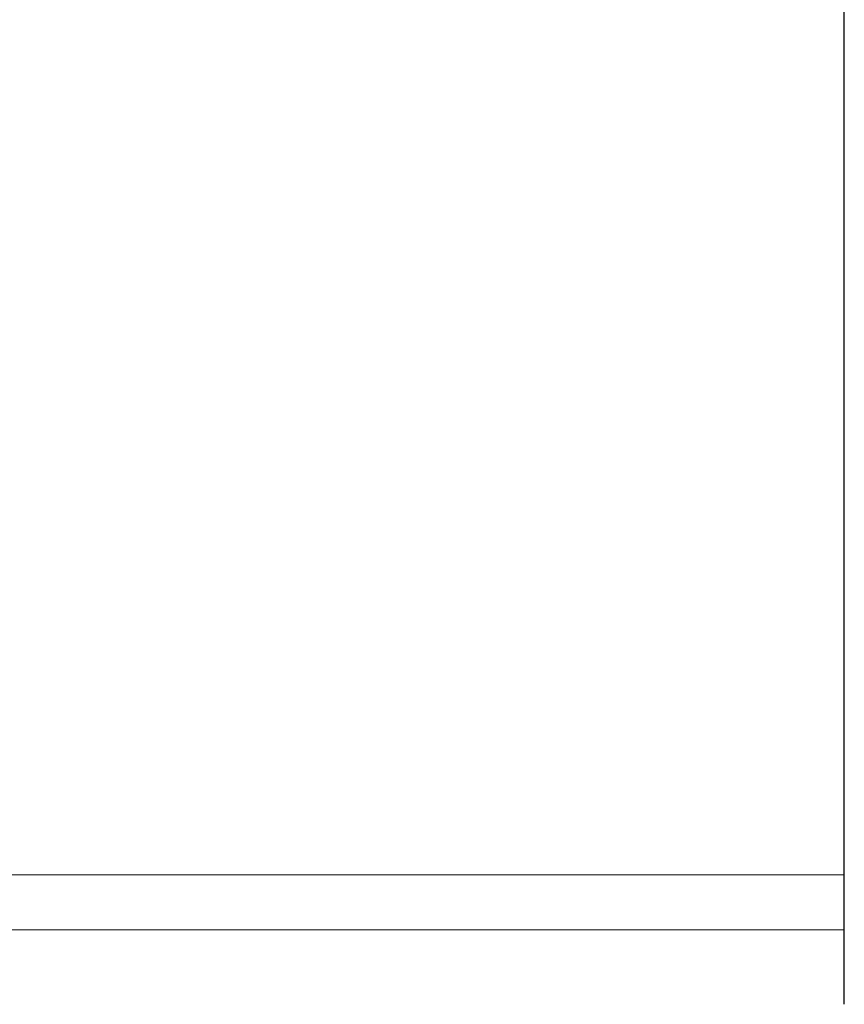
# Model space of a CAD drawing. Header units: inches. Extents: x 0 to 23760, y -13 to 16800.
# Tile 59 of 207: x 6719 to 6909, y 6289 to 6517. Entities that reach past the tile are written whole.
import ezdxf

# ---------------------------------------------------------------- set-up
doc = ezdxf.new("R2010")
doc.units = ezdxf.units.IN
doc.layers.add('254', color=7, linetype='Continuous', true_color=0xffffff)

msp = doc.modelspace()

# ---------------------------------------------------------------- linework, layer by layer
at = {"layer": '254', "color": 2, "linetype": 'Continuous', "lineweight": 25}
for p, q in [((6909.465, 6318.69), (6909.465, 6574.657)), ((6909.465, 6305.963), (6909.465, 6318.69)), ((6909.465, 6288.712), (6909.465, 6305.963))]:
    msp.add_line(p, q, dxfattribs=at)
at = {"layer": '254', "color": 110, "linetype": 'Continuous', "lineweight": 13}
for p, q in [((6909.465, 6318.69), (6661.187, 6318.69)), ((6909.465, 6305.963), (6469.97, 6305.963))]:
    msp.add_line(p, q, dxfattribs=at)

doc.saveas('drawing.dxf')
